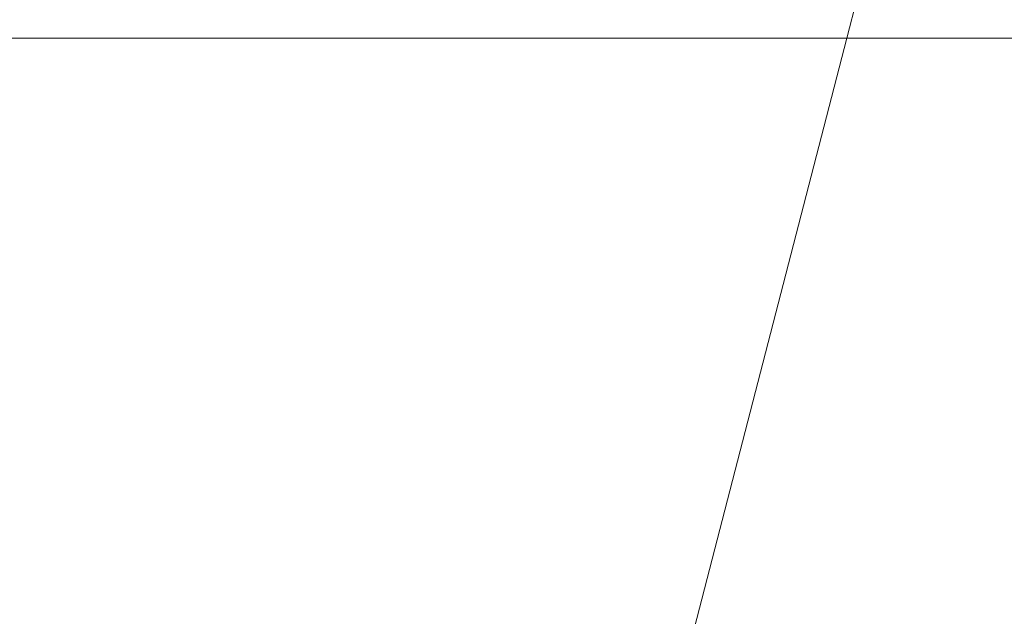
# Model space of a CAD drawing. Header units: millimetres. Extents: x -6861 to -4773, y 84 to 6892.
# Tile 89 of 108: x -6110.257 to -6109.649, y 6630.638 to 6631.007. Entities that reach past the tile are written whole.
import ezdxf

# ---------------------------------------------------------------- set-up
doc = ezdxf.new("R2010")
doc.units = ezdxf.units.MM
doc.layers.add('A-DETL-GENF', color=7, linetype='Continuous', lineweight=9)
doc.layers.add('E-LITE-EQPM', color=7, linetype='Continuous', lineweight=20)

# ---------------------------------------------------------------- blocks, each defined once
blk = doc.blocks.new('01 PODIUM EMPOTRADO CON MARCO 1_glb - PODIUM EMPOTRADO CON MARCO 3_dwg_NS-2254 ÍßÁ_1_5Ð_$$_É_îAÔO-V2-Planta_PDF')
at = {"lineweight": 9}
for p, q in [((-0.51155, -6.11398), (-3.03109, -1.75)), ((0.48205, -7.83494), (-0.51155, -6.11398))]:
    blk.add_line(p, q, dxfattribs=at)
blk = doc.blocks.new('01 PODIUM EMPOTRADO CON MARCO 1_glb - 01 PODIUM EMPOTRADO CON MARCO 1-665813-Planta_PDF')
at = {"extrusion": (0, 0, -1), "zscale": -0.9999999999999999, "rotation": 164.4887155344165}
blk.add_blockref('01 PODIUM EMPOTRADO CON MARCO 1_glb - PODIUM EMPOTRADO CON MARCO 3_dwg_NS-2254 ÍßÁ_1_5Ð_$$_É_îAÔO-V2-Planta_PDF', (3232.68648, 6625.24121), dxfattribs=at)
blk = doc.blocks.new('01 PODIUM EMPOTRADO CON MARCO 1_glb - 01 PODIUM EMPOTRADO CON MARCO 1-V3-Planta_PDF')
at = {"extrusion": (0, 0, -1), "zscale": -0.9999999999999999, "rotation": 164.4887155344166}
blk.add_blockref('01 PODIUM EMPOTRADO CON MARCO 1_glb - PODIUM EMPOTRADO CON MARCO 3_dwg_NS-2254 ÍßÁ_1_5Ð_$$_É_îAÔO-V2-Planta_PDF', (3232.68648, 6625.24121), dxfattribs=at)

msp = doc.modelspace()

# ---------------------------------------------------------------- hatches: boundary and pattern name
at = {"layer": 'A-DETL-GENF', "true_color": 0xaaaaaa}
h = msp.add_hatch(dxfattribs=at)
h.set_pattern_fill('FP_1', color=253, style=0, pattern_type=2)
h.set_pattern_definition([(45, (-2874.932, 0), (-10.606602, 10.606602), []), (135, (-2874.932, 0), (-10.606602, -10.606602), [])])
h.paths.add_polyline_path([(-6123.89137, 6266.8957), (-5885.99137, 6266.8957), (-5885.99137, 6892.4957), (-6123.89137, 6892.4957), (-6123.89137, 6630.9957), (-5928.89137, 6630.9957), (-5928.89137, 6527.9957), (-6123.89137, 6527.9957), (-6123.89137, 6291.18408)])

# ---------------------------------------------------------------- linework, layer by layer
at = {"layer": 'E-LITE-EQPM', "color": 253, "true_color": 0xaaaaaa}
msp.add_line((-6123.89137, 6630.9957), (-5928.89137, 6630.9957), dxfattribs=at)

# ---------------------------------------------------------------- block references
at = {"layer": 'E-LITE-EQPM'}
for name in ['01 PODIUM EMPOTRADO CON MARCO 1_glb - 01 PODIUM EMPOTRADO CON MARCO 1-665813-Planta_PDF', '01 PODIUM EMPOTRADO CON MARCO 1_glb - 01 PODIUM EMPOTRADO CON MARCO 1-V3-Planta_PDF']:
    msp.add_blockref(name, (-2874.93154, 0), dxfattribs=at)

doc.saveas('drawing.dxf')
